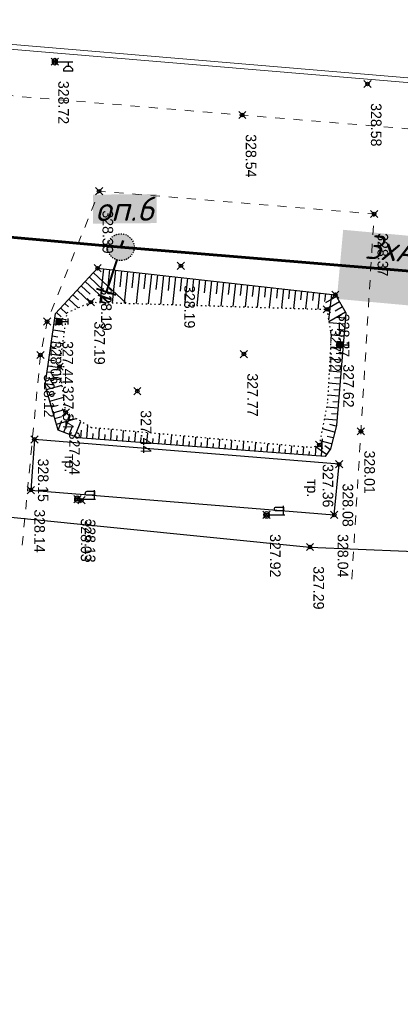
# Model space of a CAD drawing. Header units: metres. Extents: x 705573 to 711566, y 4301675 to 4311183.
# Tile 26 of 256: x 708621 to 708653, y 4301828 to 4301910. Entities that reach past the tile are written whole.
import ezdxf

# ---------------------------------------------------------------- set-up
doc = ezdxf.new("R2010")
doc.units = ezdxf.units.M
doc.header["$LTSCALE"] = 0.5
doc.header["$PDMODE"] = 35
doc.header["$PDSIZE"] = 0.3
for name, pattern in [('ACAD_ISO02W100', [15, 12, -3]), ('Auto_Street_NotBorder_Line_m1', [3, 1.5, -1.5]), ('ДОРОГИ_СТРОЯЩ', [9, 8, -1]), ('Контура низ откосов  Штриховая 0.1-0.5 - - - - - - -', [0.6, 0.1, -0.5])]:
    doc.linetypes.add(name, pattern=pattern)
for name, color, linetype in [('(004) Точки рельефа', 7, 'Continuous'), ('(013) Газ', 30, 'ИК_Газопровод -------г--------'), ('(016) Кабель', 1, 'Continuous'), ('(019) Связь', 3, 'ИК_КАБ_СВЯЗИ'), ('(022) Возд. Линии', 7, 'Continuous'), ('(025) Дорога', 7, 'Continuous'), ('(035) Откосы', 7, 'Continuous'), ('Рамка', 7, 'Continuous')]:
    doc.layers.add(name, color=color, linetype=linetype)
doc.layers.add('AUTO#_ROADS_EXIST_L', color=7, linetype='Continuous', lineweight=15, true_color=0x000000)
doc.styles.add('BM-431', font='txt')
doc.styles.add('D-431', font='txt')
doc.styles.add('S', font='txtwr', dxfattribs={"oblique": 15})
doc.styles.get("Standard").update_dxf_attribs({"font": 'times.ttf'})
doc.styles.add('X_ISO', font='isocpeui.ttf')
doc.linetypes.add('GAZ_VOZDUSH', pattern='A,1,-2,["~",Standard,S=3,R=0,X=-1.5,Y=-1.5],-1,10', length=14)
doc.linetypes.add('ИК_Газопровод -------г--------', pattern='A,9,-0.6,["Г",Standard,S=1.2,R=0,X=0,Y=-0.6],-1.2', length=10.8)
doc.linetypes.add('ИК_КАБ_СВЯЗИ', pattern='A,4,["o",Standard,S=0.5,R=0,X=0,Y=-0.125],4,-2', length=10)
doc.linetypes.add('ИК_Э_КАБ_ВН', pattern='A,8,-2,["<<",Standard,S=1,R=0,X=0,Y=-0.5],8,[">>",Standard,S=1,R=0,X=-1,Y=-0.5],-2', length=20)

# ---------------------------------------------------------------- blocks, each defined once
blk = doc.blocks.new('*X15')
at = {"color": 0}
for p, q in [((9.5, 5.08), (10.49, 5.08)), ((9.5, 5.07), (10.49, 5.07)), ((9.5, 5.06), (10.49, 5.06)), ((9.5, 5.05), (10.49, 5.05)), ((9.5, 5.04), (10.49, 5.04)), ((9.5, 5.03), (10.49, 5.03)), ((9.5, 5.02), (10.5, 5.02)), ((9.5, 5.01), (10.5, 5.01)), ((9.5, 5), (10.5, 5)), ((9.5, 4.99), (10.5, 4.99)), ((9.5, 4.98), (10.5, 4.98)), ((9.5, 4.97), (10.5, 4.97)), ((9.5, 4.96), (10.49, 4.96)), ((9.5, 4.95), (10.49, 4.95)), ((9.5, 4.94), (10.49, 4.94)), ((9.5, 4.93), (10.49, 4.93)), ((9.5, 4.92), (10.49, 4.92)), ((9.5, 4.91), (10.49, 4.91)), ((9.5, 4.9), (10.49, 4.9)), ((9.51, 5.12), (10.48, 5.12)), ((9.51, 5.11), (10.48, 5.11)), ((9.51, 5.1), (10.48, 5.1)), ((9.51, 5.09), (10.49, 5.09)), ((9.51, 4.89), (10.49, 4.89)), ((9.52, 5.16), (10.47, 5.16)), ((9.52, 5.15), (10.47, 5.15)), ((9.52, 5.14), (10.47, 5.14)), ((9.52, 5.13), (10.48, 5.13)), ((9.53, 5.18), (10.46, 5.18)), ((9.53, 5.17), (10.46, 5.17)), ((9.54, 5.2), (10.45, 5.2)), ((9.54, 5.19), (10.46, 5.19)), ((9.55, 5.22), (10.44, 5.22)), ((9.55, 5.21), (10.45, 5.21)), ((9.56, 5.24), (10.43, 5.24)), ((9.56, 5.23), (10.44, 5.23)), ((9.57, 5.26), (10.42, 5.26)), ((9.57, 5.25), (10.43, 5.25)), ((9.58, 5.27), (10.41, 5.27)), ((9.59, 5.29), (10.4, 5.29)), ((9.59, 5.28), (10.41, 5.28)), ((9.6, 5.3), (10.39, 5.3)), ((9.61, 5.31), (10.38, 5.31)), ((9.62, 5.32), (10.37, 5.32)), ((9.63, 5.33), (10.37, 5.33)), ((9.64, 5.34), (10.36, 5.34)), ((9.65, 5.35), (10.35, 5.35)), ((9.66, 5.36), (10.34, 5.36)), ((9.67, 5.37), (10.32, 5.37)), ((9.68, 5.38), (10.31, 5.38)), ((9.69, 5.39), (10.3, 5.39)), ((9.71, 5.4), (10.29, 5.4)), ((9.72, 5.41), (10.27, 5.41)), ((9.74, 5.42), (10.26, 5.42)), ((9.75, 5.43), (10.24, 5.43)), ((9.77, 5.44), (10.22, 5.44)), ((9.79, 5.45), (10.2, 5.45)), ((9.82, 5.46), (10.18, 5.46)), ((9.85, 5.47), (10.15, 5.47)), ((9.88, 5.48), (10.11, 5.48)), ((9.94, 5.49), (10.05, 5.49)), ((9.51, 4.88), (10.48, 4.88)), ((9.51, 4.87), (10.48, 4.87)), ((9.51, 4.86), (10.48, 4.86)), ((9.52, 4.85), (10.48, 4.85)), ((9.52, 4.84), (10.47, 4.84)), ((9.52, 4.83), (10.47, 4.83)), ((9.53, 4.82), (10.47, 4.82)), ((9.53, 4.81), (10.46, 4.81)), ((9.53, 4.8), (10.46, 4.8)), ((9.54, 4.79), (10.45, 4.79)), ((9.54, 4.78), (10.45, 4.78)), ((9.55, 4.77), (10.44, 4.77)), ((9.55, 4.76), (10.44, 4.76)), ((9.56, 4.75), (10.43, 4.75)), ((9.56, 4.74), (10.43, 4.74)), ((9.57, 4.73), (10.42, 4.73)), ((9.58, 4.72), (10.41, 4.72)), ((9.58, 4.71), (10.41, 4.71)), ((9.59, 4.7), (10.4, 4.7)), ((9.6, 4.69), (10.39, 4.69)), ((9.61, 4.68), (10.39, 4.68)), ((9.61, 4.67), (10.38, 4.67)), ((9.62, 4.66), (10.37, 4.66)), ((9.63, 4.65), (10.36, 4.65)), ((9.64, 4.64), (10.35, 4.64)), ((9.65, 4.63), (10.34, 4.63)), ((9.66, 4.62), (10.33, 4.62)), ((9.67, 4.61), (10.32, 4.61)), ((9.69, 4.6), (10.31, 4.6)), ((9.7, 4.59), (10.29, 4.59)), ((9.71, 4.58), (10.28, 4.58)), ((9.73, 4.57), (10.26, 4.57)), ((9.75, 4.56), (10.25, 4.56)), ((9.76, 4.55), (10.23, 4.55)), ((9.78, 4.54), (10.21, 4.54)), ((9.81, 4.53), (10.18, 4.53)), ((9.83, 4.52), (10.16, 4.52)), ((9.87, 4.51), (10.12, 4.51)), ((9.91, 4.5), (10.08, 4.5))]:
    blk.add_line(p, q, dxfattribs=at)
blk = doc.blocks.new('I01070')
at = {"color": 0}
blk.add_circle((0.05, 0.03), 0.5, dxfattribs=at)
blk.add_blockref('*X15', (-9.95, -4.96), dxfattribs=at)
blk = doc.blocks.new('I0195')
at = {"layer": '(016) Кабель', "color": 0, "linetype": 'ИК_Э_КАБ_ВН'}
for p, q in [((-0.275, 0.74), (0.225, 0.74)), ((-0.025, 0.24), (-0.025, 0.74))]:
    blk.add_line(p, q, dxfattribs=at)
at = {"layer": '(016) Кабель', "color": 0, "linetype": 'ИК_Э_КАБ_ВН', "xscale": 0.5, "yscale": 0.5, "zscale": 0.5}
blk.add_blockref('I01070', (-0.025, -0.01), dxfattribs=at)
blk = doc.blocks.new('U1111')
for p, q in [((0.1, 0.45), (0.1, 2.95)), ((0.1, 2.2), (0.85, 2.2)), ((1.28934, 2.95), (0.85, 2.51066)), ((0.85, 2.51066), (0.85, 1.88934)), ((0.85, 1.88934), (1.28934, 1.45)), ((1.6, 2.95), (1.28934, 2.95)), ((1.6, 2.95), (1.6, 1.45)), ((0, 0.05), (0.1, 0.05)), ((0, -0.05), (0, 0.05)), ((0.1, 0.05), (0.1, -0.05)), ((1.28934, 1.45), (1.6, 1.45)), ((0.1, -0.05), (0, -0.05))]:
    blk.add_line(p, q)
blk.add_lwpolyline([(0.55, 0), (0.3, 0.433013), (-0.2, 0.433013), (-0.45, 0), (-0.2, -0.433013), (0.3, -0.433013)], close=True)
at = {"color": 4, "style": 'S', "oblique": 15}
blk.add_attdef('Z', (1.142936, -1.391276), '', height=2, dxfattribs=at)
blk = doc.blocks.new('f')
at = {"layer": '(022) Возд. Линии'}
for points in [[(0, 0.25), (0, 1.5)], [(0, 1.4), (0.75, 1.4)]]:
    blk.add_lwpolyline(points, dxfattribs=at)
blk.add_lwpolyline([(0.4875, 0.65), (0.4875, 0.65, 0.4142136), (0.65, 0.8125), (0.65, 1.4), (0.325, 1.4), (0.325, 0.8125, 0.4142136)], format="xyb", close=True, dxfattribs=at)
blk.add_circle((0, 0), 0.25, dxfattribs=at)
blk = doc.blocks.new('5547')
at = {"layer": 'Рамка', "linetype": 'Continuous', "lineweight": 30}
blk.add_hatch(color=7, dxfattribs=at).paths.add_polyline_path([(1621682, -797356, 1), (1621687, -797672, 1)])
at = {"lineweight": 40}
for p, q in [((1621684, -797672), (1621684, -798072)), ((1621804, -798072), (1621564, -798072)), ((1621763, -798137), (1621605, -798137)), ((1621723, -798202), (1621646, -798202))]:
    blk.add_line(p, q, dxfattribs=at)
at = {"layer": 'Рамка', "color": 7, "linetype": 'ACAD_ISO02W100', "lineweight": 30}
blk.add_circle((1621684, -797514), 158, dxfattribs=at)

msp = doc.modelspace()

# ---------------------------------------------------------------- linework, layer by layer
at = {"layer": '(013) Газ', "linetype": 'GAZ_VOZDUSH', "elevation": 325.111, "flags": 128}
msp.add_lwpolyline([(708263.006, 4301898.285), (708267.492, 4301898.016), (708327.408, 4301893.734), (708350.025, 4301891.782), (708379.912, 4301889.21), (708474.408, 4301881.923), (708546.892, 4301875.369), (708558.895, 4301874.626), (708612.857, 4301869.388), (708645.294, 4301866.144), (708657.262, 4301865.626), (708710.546, 4301861.09), (708744.482, 4301857.649), (708772.362, 4301854.652), (708819.32, 4301851.722), (708956.482, 4301840.086), (708968.497, 4301838.773)], dxfattribs=at)
at = {"layer": '(025) Дорога', "elevation": 328.146, "flags": 128}
msp.add_lwpolyline([(708622.528, 4301875.042), (708622.232, 4301870.847), (708647.298, 4301868.799), (708647.704, 4301872.982), (708622.528, 4301875.042)], dxfattribs=at)
at = {"layer": '(035) Откосы'}
for p, q in [((708627.408, 4301888.818, 328.194), (708630.115, 4301886.291, 328.194)), ((708628.244, 4301889.128, 328.194), (708627.936, 4301886.358, 328.194)), ((708628.739, 4301889.073, 328.194), (708628.588, 4301887.708, 328.194)), ((708629.235, 4301889.017, 328.194), (708628.936, 4301886.327, 328.194)), ((708629.73, 4301888.962, 328.194), (708629.583, 4301887.637, 328.194)), ((708630.226, 4301888.907, 328.194), (708629.936, 4301886.297, 328.194)), ((708630.721, 4301888.852, 328.194), (708630.578, 4301887.567, 328.194)), ((708631.217, 4301888.797, 328.194), (708630.935, 4301886.266, 328.194)), ((708626.728, 4301888.089, 328.194), (708628.605, 4301886.337, 328.194)), ((708627.068, 4301888.454, 328.194), (708628.214, 4301887.384, 328.194)), ((708631.712, 4301888.742, 328.194), (708631.574, 4301887.497, 328.194)), ((708632.207, 4301888.687, 328.194), (708631.935, 4301886.236, 328.194)), ((708632.703, 4301888.632, 328.194), (708632.569, 4301887.427, 328.194)), ((708633.198, 4301888.577, 328.194), (708632.935, 4301886.206, 328.194)), ((708633.694, 4301888.522, 328.194), (708633.564, 4301887.356, 328.194)), ((708634.189, 4301888.467, 328.194), (708633.935, 4301886.175, 328.194)), ((708634.685, 4301888.412, 328.194), (708634.56, 4301887.286, 328.194)), ((708635.18, 4301888.357, 328.194), (708634.934, 4301886.145, 328.194)), ((708635.675, 4301888.302, 328.194), (708635.555, 4301887.216, 328.194)), ((708636.171, 4301888.247, 328.194), (708635.934, 4301886.114, 328.194)), ((708636.666, 4301888.192, 328.194), (708636.55, 4301887.145, 328.194)), ((708637.162, 4301888.137, 328.194), (708636.934, 4301886.084, 328.194)), ((708637.657, 4301888.082, 328.194), (708637.545, 4301887.075, 328.194)), ((708638.153, 4301888.027, 328.194), (708637.933, 4301886.053, 328.194)), ((708626.048, 4301887.361, 328.194), (708627.126, 4301886.354, 328.194)), ((708626.388, 4301887.725, 328.194), (708627.119, 4301887.043, 328.194)), ((708638.648, 4301887.972, 328.194), (708638.541, 4301887.005, 328.194)), ((708639.143, 4301887.917, 328.194), (708638.933, 4301886.023, 328.194)), ((708639.639, 4301887.862, 328.194), (708639.536, 4301886.935, 328.194)), ((708640.134, 4301887.807, 328.194), (708639.933, 4301885.992, 328.194)), ((708640.63, 4301887.752, 328.194), (708640.531, 4301886.864, 328.194)), ((708641.125, 4301887.697, 328.194), (708640.933, 4301885.962, 328.194)), ((708641.621, 4301887.642, 328.194), (708641.527, 4301886.794, 328.194)), ((708642.116, 4301887.587, 328.194), (708641.932, 4301885.932, 328.194)), ((708642.612, 4301887.532, 328.194), (708642.522, 4301886.724, 328.194)), ((708643.107, 4301887.477, 328.194), (708642.932, 4301885.901, 328.194)), ((708643.602, 4301887.421, 328.194), (708643.517, 4301886.654, 328.194)), ((708644.098, 4301887.366, 328.194), (708643.932, 4301885.871, 328.194)), ((708644.593, 4301887.311, 328.194), (708644.512, 4301886.583, 328.194)), ((708645.089, 4301887.256, 328.194), (708644.931, 4301885.84, 328.194)), ((708645.584, 4301887.201, 328.194), (708645.508, 4301886.513, 328.194)), ((708625.367, 4301886.632, 328.194), (708626.131, 4301885.919, 328.194)), ((708625.708, 4301886.996, 328.194), (708626.168, 4301886.566, 328.194)), ((708646.08, 4301887.146, 328.194), (708645.931, 4301885.81, 328.194)), ((708646.575, 4301887.091, 328.194), (708646.503, 4301886.443, 328.194)), ((708647.479, 4301886.849, 328.194), (708646.588, 4301886.333, 328.194)), ((708647.729, 4301886.417, 328.194), (708646.687, 4301885.814, 328.194)), ((708647.07, 4301887.036, 328.194), (708646.834, 4301884.904, 328.194)), ((708624.347, 4301885.539, 328.194), (708624.735, 4301885.177, 328.194)), ((708624.687, 4301885.903, 328.194), (708625.204, 4301885.42, 328.194)), ((708625.027, 4301886.268, 328.194), (708625.331, 4301885.984, 328.194)), ((708648.229, 4301885.555, 328.194), (708646.857, 4301884.76, 328.194)), ((708647.979, 4301885.986, 328.194), (708647.375, 4301885.637, 328.194)), ((708624.212, 4301885.076, 328.194), (708625.14, 4301884.944, 328.194)), ((708648.22, 4301885.065, 328.194), (708647.504, 4301885.126, 328.194)), ((708624.072, 4301884.089, 328.194), (708625.005, 4301883.956, 328.194)), ((708624.142, 4301884.583, 328.194), (708624.607, 4301884.516, 328.194)), ((708648.178, 4301884.569, 328.194), (708646.87, 4301884.679, 328.194)), ((708648.136, 4301884.072, 328.194), (708647.544, 4301884.122, 328.194)), ((708623.931, 4301883.102, 328.194), (708624.871, 4301882.968, 328.194)), ((708624.001, 4301883.596, 328.194), (708624.47, 4301883.529, 328.194)), ((708648.094, 4301883.575, 328.194), (708647.042, 4301883.664, 328.194)), ((708648.052, 4301883.078, 328.194), (708647.534, 4301883.122, 328.194)), ((708623.86, 4301882.609, 328.194), (708624.332, 4301882.541, 328.194)), ((708648.011, 4301882.582, 328.194), (708646.988, 4301882.668, 328.194)), ((708623.719, 4301881.622, 328.194), (708624.194, 4301881.554, 328.194)), ((708623.79, 4301882.115, 328.194), (708624.737, 4301881.98, 328.194)), ((708647.927, 4301881.588, 328.194), (708646.934, 4301881.672, 328.194)), ((708647.969, 4301882.085, 328.194), (708647.465, 4301882.127, 328.194)), ((708623.649, 4301881.128, 328.194), (708624.619, 4301880.99, 328.194)), ((708647.844, 4301880.595, 328.194), (708646.88, 4301880.676, 328.194)), ((708647.885, 4301881.092, 328.194), (708647.396, 4301881.133, 328.194)), ((708623.508, 4301880.141, 328.194), (708624.756, 4301879.963, 328.194)), ((708623.578, 4301880.635, 328.194), (708624.133, 4301880.556, 328.194)), ((708647.802, 4301880.098, 328.194), (708647.328, 4301880.138, 328.194)), ((708623.438, 4301879.648, 328.194), (708624.131, 4301879.549, 328.194)), ((708623.524, 4301879.165, 328.194), (708624.814, 4301879.531, 328.194)), ((708647.76, 4301879.601, 328.194), (708646.826, 4301879.68, 328.194)), ((708647.718, 4301879.105, 328.194), (708647.259, 4301879.143, 328.194)), ((708623.66, 4301878.685, 328.194), (708624.27, 4301878.859, 328.194)), ((708623.796, 4301878.206, 328.194), (708624.947, 4301878.533, 328.194)), ((708647.676, 4301878.608, 328.194), (708646.773, 4301878.684, 328.194)), ((708623.932, 4301877.726, 328.194), (708624.473, 4301877.88, 328.194)), ((708624.068, 4301877.247, 328.194), (708625.081, 4301877.534, 328.194)), ((708647.593, 4301877.614, 328.194), (708646.663, 4301877.693, 328.194)), ((708647.635, 4301878.111, 328.194), (708647.19, 4301878.149, 328.194)), ((708624.204, 4301876.767, 328.194), (708624.797, 4301876.935, 328.194)), ((708624.34, 4301876.288, 328.194), (708625.984, 4301876.754, 328.194)), ((708624.48, 4301875.811, 328.194), (708624.789, 4301876.605, 328.194)), ((708624.944, 4301875.63, 328.194), (708625.495, 4301877.042, 328.194)), ((708647.509, 4301876.621, 328.194), (708646.473, 4301876.708, 328.194)), ((708647.551, 4301877.118, 328.194), (708647.06, 4301877.159, 328.194)), ((708625.408, 4301875.449, 328.194), (708625.669, 4301876.117, 328.194)), ((708625.873, 4301875.268, 328.194), (708626.365, 4301876.529, 328.194)), ((708626.352, 4301875.151, 328.194), (708626.402, 4301875.814, 328.194)), ((708626.849, 4301875.113, 328.194), (708626.931, 4301876.196, 328.194)), ((708627.843, 4301875.038, 328.194), (708627.912, 4301875.948, 328.194)), ((708628.837, 4301874.962, 328.194), (708628.905, 4301875.858, 328.194)), ((708629.831, 4301874.887, 328.194), (708629.898, 4301875.768, 328.194)), ((708647.334, 4301875.643, 328.194), (708646.317, 4301875.902, 328.194)), ((708647.457, 4301876.126, 328.194), (708646.935, 4301876.259, 328.194)), ((708627.346, 4301875.076, 328.194), (708627.381, 4301875.534, 328.194)), ((708628.34, 4301875, 328.194), (708628.374, 4301875.451, 328.194)), ((708629.334, 4301874.925, 328.194), (708629.368, 4301875.369, 328.194)), ((708630.328, 4301874.849, 328.194), (708630.361, 4301875.286, 328.194)), ((708630.825, 4301874.811, 328.194), (708630.891, 4301875.678, 328.194)), ((708631.322, 4301874.774, 328.194), (708631.355, 4301875.203, 328.194)), ((708631.819, 4301874.736, 328.194), (708631.884, 4301875.587, 328.194)), ((708632.316, 4301874.698, 328.194), (708632.348, 4301875.12, 328.194)), ((708632.813, 4301874.661, 328.194), (708632.877, 4301875.497, 328.194)), ((708633.31, 4301874.623, 328.194), (708633.342, 4301875.038, 328.194)), ((708633.807, 4301874.585, 328.194), (708633.87, 4301875.407, 328.194)), ((708634.305, 4301874.547, 328.194), (708634.335, 4301874.955, 328.194)), ((708634.802, 4301874.51, 328.194), (708634.863, 4301875.317, 328.194)), ((708635.796, 4301874.434, 328.194), (708635.856, 4301875.227, 328.194)), ((708636.79, 4301874.359, 328.194), (708636.849, 4301875.137, 328.194)), ((708637.784, 4301874.283, 328.194), (708637.842, 4301875.047, 328.194)), ((708638.778, 4301874.208, 328.194), (708638.835, 4301874.957, 328.194)), ((708646.235, 4301873.662, 328.194), (708646.337, 4301875.097, 328.194)), ((708647.211, 4301875.16, 328.194), (708646.717, 4301875.286, 328.194)), ((708635.299, 4301874.472, 328.194), (708635.329, 4301874.872, 328.194)), ((708636.293, 4301874.396, 328.194), (708636.323, 4301874.789, 328.194)), ((708637.287, 4301874.321, 328.194), (708637.316, 4301874.706, 328.194)), ((708638.281, 4301874.246, 328.194), (708638.31, 4301874.624, 328.194)), ((708639.275, 4301874.17, 328.194), (708639.303, 4301874.541, 328.194)), ((708639.772, 4301874.132, 328.194), (708639.828, 4301874.867, 328.194)), ((708640.269, 4301874.095, 328.194), (708640.297, 4301874.458, 328.194)), ((708640.766, 4301874.057, 328.194), (708640.821, 4301874.777, 328.194)), ((708641.263, 4301874.019, 328.194), (708641.29, 4301874.375, 328.194)), ((708641.76, 4301873.981, 328.194), (708641.814, 4301874.686, 328.194)), ((708642.257, 4301873.944, 328.194), (708642.282, 4301874.293, 328.194)), ((708642.755, 4301873.909, 328.194), (708642.803, 4301874.597, 328.194)), ((708643.252, 4301873.874, 328.194), (708643.276, 4301874.213, 328.194)), ((708643.749, 4301873.838, 328.194), (708643.796, 4301874.507, 328.194)), ((708644.743, 4301873.768, 328.194), (708644.79, 4301874.416, 328.194)), ((708646.651, 4301873.799, 328.194), (708645.726, 4301874.463, 328.194)), ((708645.738, 4301873.697, 328.194), (708645.794, 4301874.487, 328.194)), ((708647.087, 4301874.677, 328.194), (708646.128, 4301874.922, 328.194)), ((708646.942, 4301874.205, 328.194), (708646.523, 4301874.504, 328.194)), ((708644.246, 4301873.803, 328.194), (708644.27, 4301874.132, 328.194)), ((708645.241, 4301873.732, 328.194), (708645.263, 4301874.052, 328.194))]:
    msp.add_line(p, q, dxfattribs=at)
at = {"layer": '(035) Откосы', "elevation": 328.194, "flags": 128}
msp.add_lwpolyline([(708627.749, 4301889.183), (708647.392, 4301887.001), (708648.257, 4301885.506), (708647.473, 4301876.187), (708646.981, 4301874.259), (708646.537, 4301873.64), (708642.132, 4301873.953), (708626.129, 4301875.168), (708624.474, 4301875.813), (708623.88, 4301877.908), (708623.421, 4301879.528), (708624.266, 4301885.453), (708627.749, 4301889.183)], dxfattribs=at)
at = {"layer": '(035) Откосы', "linetype": 'Контура низ откосов  Штриховая 0.1-0.5 - - - - - - -', "elevation": 327.241}
msp.add_lwpolyline([(708625.117, 4301877.265), (708624.611, 4301881.053), (708625.218, 4301885.519), (708627.188, 4301886.381), (708646.692, 4301885.787), (708647.04, 4301883.622), (708646.741, 4301878.095), (708646.063, 4301874.583), (708645.432, 4301874.358), (708627.25, 4301876.008), (708625.117, 4301877.265)], dxfattribs=at)
at = {"color": 0, "linetype": 'ByBlock', "lineweight": 50}
msp.add_line((708629.666, 4301890.929), (708629.864, 4301891.465), dxfattribs=at)
at = {"color": 1, "linetype": 'ByBlock', "lineweight": 60, "flags": 128}
msp.add_lwpolyline([(708306.939, 4301907.685), (708350.937, 4301917.13), (708405.66, 4301911.626), (708460.365, 4301905.933), (708515.015, 4301899.736), (708569.909, 4301896.326), (708629.666, 4301890.929), (708684.479, 4301886.395), (708739.272, 4301881.628), (708793.875, 4301875.032), (708848.72, 4301870.915), (708903.566, 4301866.797), (708958.412, 4301862.68), (709008.245, 4301858.598), (709058.079, 4301854.533), (709107.914, 4301850.467), (709162.684, 4301845.45), (709207.444, 4301840.809), (709212.78, 4301813.286)], dxfattribs=at)
at = {"color": 0, "linetype": 'ByBlock', "lineweight": -2, "transparency": 16777216}
for p in [(708624.213, 4301906.258, 328.72), (708650.047, 4301904.416, 328.575), (708639.702, 4301901.849, 328.536), (708627.868, 4301895.557, 328.388), (708650.595, 4301893.669, 328.372), (708634.627, 4301889.385, 328.188), (708627.749, 4301889.183, 328.194), (708647.392, 4301887.001, 328.272), (708627.188, 4301886.381, 327.193), (708646.692, 4301885.787, 327.22), (708623.575, 4301884.776, 328.06), (708624.567, 4301884.754, 327.442), (708647.76, 4301882.835, 327.622), (708623.023, 4301882.014, 328.118), (708639.835, 4301882.089, 327.772), (708624.611, 4301881.053, 327.341), (708631.03, 4301879.035, 327.443), (708625.117, 4301877.265, 327.241), (708649.501, 4301875.704, 328.008), (708622.528, 4301875.042, 328.146), (708646.063, 4301874.583, 327.357), (708647.704, 4301872.982, 328.079), (708622.232, 4301870.847, 328.144), (708626.077, 4301870.099, 328.033), (708626.406, 4301870.015, 328.126), (708641.706, 4301868.799, 327.92), (708647.298, 4301868.799, 328.041), (708645.294, 4301866.144, 327.292)]:
    msp.add_point(p, dxfattribs=at)
at = {"layer": 'AUTO#_ROADS_EXIST_L', "linetype": 'Auto_Street_NotBorder_Line_m1', "lineweight": 15, "flags": 128}
for points in [[(708827.103, 4301919.074), (708827.103, 4301904.178), (708825.986, 4301896.279), (708822.776, 4301890.373), (708819.196, 4301886.537), (708678.412, 4301898.66), (708678.412, 4301898.66), (708658.184, 4301900.313), (708558.763, 4301908.574), (708497.813, 4301913.404), (708494.295, 4301920.639), (708492.522, 4301929.556), (708493.411, 4301942.821)], [(708648.758, 4301863.499), (708650.595, 4301893.669), (708627.868, 4301895.557), (708623.575, 4301884.776), (708623.023, 4301882.014), (708621.498, 4301866.096)]]:
    msp.add_lwpolyline(points, dxfattribs=at)
at = {"layer": 'AUTO#_ROADS_EXIST_L', "lineweight": 15, "elevation": 328.712, "flags": 128}
msp.add_lwpolyline([(708603.092, 4301909.152), (708654.031, 4301904.869), (708653.998, 4301904.471), (708603.059, 4301908.754)], dxfattribs=at)

# ---------------------------------------------------------------- block references
at = {"layer": '(019) Связь', "color": 0, "rotation": 270}
for p in [(708624.552, 4301884.754, 327.536), (708647.745, 4301882.835, 327.536)]:
    msp.add_blockref('I0195', p, dxfattribs=at)
at = {"layer": '(022) Возд. Линии', "xscale": 0.5, "yscale": 0.5, "zscale": 0.5, "rotation": 270}
msp.add_blockref('U1111', (708624.213, 4301906.283, 325.947), dxfattribs=at)
at = {"layer": '(022) Возд. Линии', "xscale": -1, "rotation": 270}
for p in [(708626.077, 4301870.099, 326.892), (708641.706, 4301868.799, 326.892)]:
    msp.add_blockref('f', p, dxfattribs=at)
at = {"lineweight": 40, "xscale": 0.007000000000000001, "yscale": 0.007000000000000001, "zscale": 0.007000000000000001, "rotation": 342.0527022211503}
msp.add_blockref('5547', (699550.483, 4310699.843, -1.575), dxfattribs=at)

# ---------------------------------------------------------------- texts
at = {"layer": '(004) Точки рельефа', "style": 'D-431'}
for s, p in [('328.72', (708624.496, 4301904.671, 328.72)), ('328.58', (708650.33, 4301902.829, 328.575)), ('328.54', (708639.986, 4301900.263, 328.536)), ('328.39', (708628.152, 4301893.971, 328.388)), ('328.37', (708650.878, 4301892.083, 328.372)), ('328.19', (708628.033, 4301887.596, 328.194)), ('328.19', (708634.911, 4301887.798, 328.188)), ('327.19', (708627.472, 4301884.794, 327.193)), ('328.27', (708647.675, 4301885.414, 328.272)), ('327.22', (708646.971, 4301884.2, 327.22)), ('328.06', (708623.86, 4301883.189, 328.06)), ('327.44', (708624.846, 4301883.167, 327.442)), ('327.62', (708648.045, 4301881.248, 327.622)), ('328.12', (708623.306, 4301880.427, 328.118)), ('327.77', (708640.114, 4301880.503, 327.772)), ('327.34', (708624.89, 4301879.466, 327.341)), ('327.44', (708631.31, 4301877.449, 327.443)), ('327.24', (708625.396, 4301875.678, 327.241)), ('328.15', (708622.811, 4301873.455, 328.146)), ('328.01', (708649.784, 4301874.118, 328.008)), ('327.36', (708646.348, 4301872.996, 327.357)), ('328.08', (708647.987, 4301871.395, 328.079)), ('328.14', (708622.515, 4301869.26, 328.144)), ('328.03', (708626.36, 4301868.512, 328.033)), ('328.13', (708626.689, 4301868.428, 328.126)), ('327.92', (708641.99, 4301867.212, 327.92)), ('328.04', (708647.581, 4301867.212, 328.041)), ('327.29', (708645.578, 4301864.557, 327.292))]:
    msp.add_text(s, height=0.875, rotation=270, dxfattribs=at).set_placement(p)
at = {"layer": '(025) Дорога', "linetype": 'ДОРОГИ_СТРОЯЩ', "style": 'BM-431'}
for p in [(708625.033, 4301873.837), (708645.052, 4301871.765)]:
    msp.add_text('тр.', height=0.875, rotation=270, dxfattribs=at).set_placement(p)
at = {"color": 5, "linetype": 'ByBlock', "ltscale": 0.5, "insert": (708629.996, 4301894.091, -648.934), "char_height": 2, "attachment_point": 5, "rotation": 0.54202, "style": 'X_ISO', "bg_fill": 1, "box_fill_scale": 1.1, "bg_fill_color": 255, "bg_fill_transparency": 0}
msp.add_mtext('{\\fISOCPEUR|b1|i1|c204|p34;оп.6}', dxfattribs=at)
at = {"color": 5, "linetype": 'ByBlock', "ltscale": 0.5, "insert": (708657.072, 4301888.662), "char_height": 2, "width": 18.26461, "attachment_point": 5, "rotation": 354.79881, "style": 'X_ISO', "bg_fill": 1, "box_fill_scale": 1.1, "bg_fill_color": 255, "bg_fill_transparency": 0}
msp.add_mtext('{\\fISOCPEUR|b1|i1|c204|p34;3хАС-35мм2\\P55 м}', dxfattribs=at)

doc.saveas('drawing.dxf')
